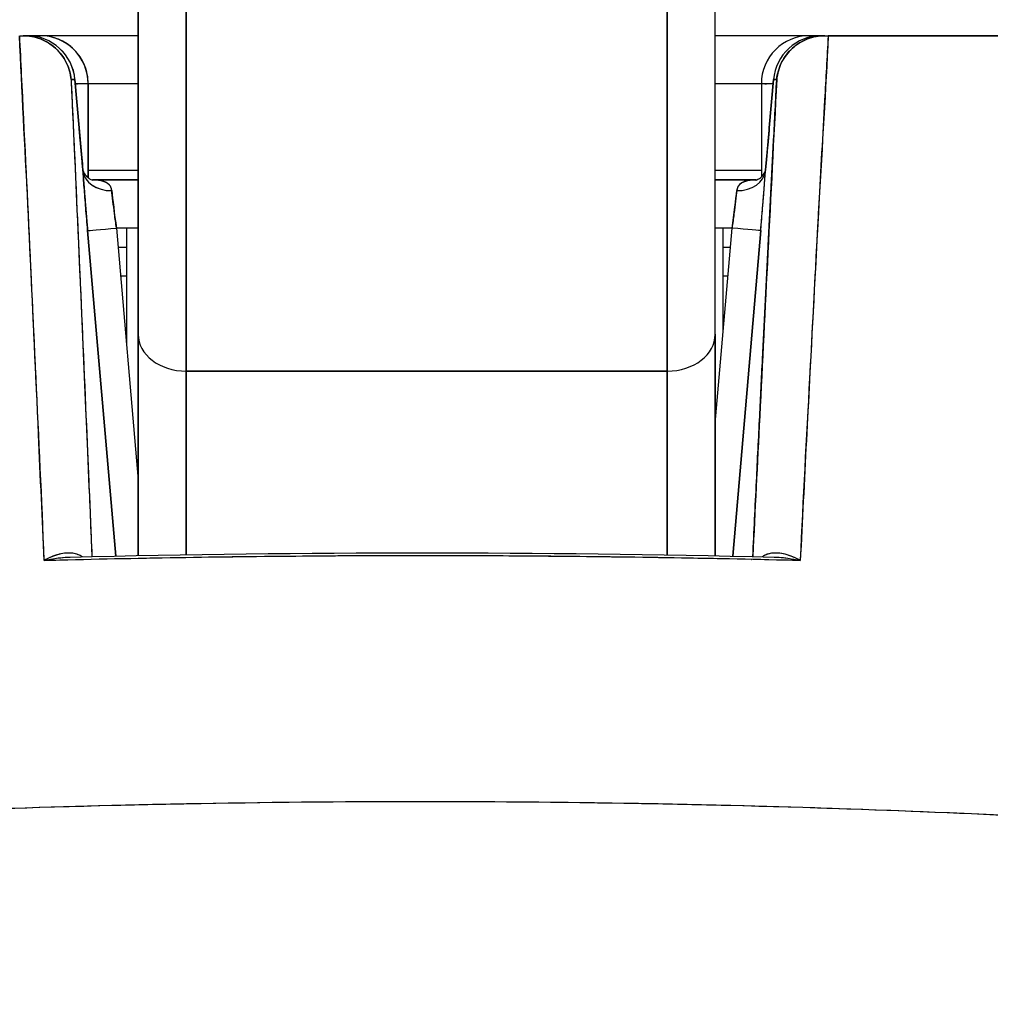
# Model space of a CAD drawing. Extents: x 784 to 1207, y 24 to 294.
# Tile 111 of 217: x 1026.867 to 1027.264, y 108.424 to 108.827. Entities that reach past the tile are written whole.
import ezdxf

# ---------------------------------------------------------------- set-up
doc = ezdxf.new("R2010")
doc.units = 0
doc.header["$LTSCALE"] = 4
doc.header["$MEASUREMENT"] = 0
doc.layers.get('0').update_dxf_attribs({"linetype": 'CONTINUOUS'})
doc.layers.get('DEFPOINTS').update_dxf_attribs({"linetype": 'CONTINUOUS'})
doc.styles.add('ROMANS', font='romans.shx')
doc.dimstyles.new('Default (ANSI)', dxfattribs={"dimscale": 20, "dimtxt": 0.07, "dimasz": 0.07, "dimexe": 0.125, "dimexo": 0.0625, "dimgap": 0.031496, "dimtad": 0, "dimtih": 1, "dimtoh": 1, "dimrnd": 1e-08, "dimzin": 0, "dimdsep": 46, "dimtxsty": 'ROMANS', "dimblk": 'Filled-1', "dimcen": 0.09, "dimdle": 0.393701, "dimclrd": 256, "dimclre": 256, "dimclrt": 256, "dimadec": 0, "dimazin": 0, "dimtfac": 0.928571, "dimtofl": 0, "dimtmove": 0, "dimatfit": 3, "dimfxl": 1, "dimtolj": 1, "dimtzin": 0, "dimlwd": -1, "dimlwe": -1, "dimarcsym": 0})

# ---------------------------------------------------------------- blocks, each defined once
blk = doc.blocks.new('Filled-1')
at = {"color": 0}
for p, q in [((0, 0), (-1, 0.17857)), ((-1, 0.17857), (-1, -0.17857)), ((-1, 0), (0, 0)), ((-1, -0.17857), (0, 0))]:
    blk.add_line(p, q, dxfattribs=at)
at = {"color": 0, "flags": 128}
blk.add_lwpolyline([(-1, -0.17857), (0, 0), (-1, 0.17857), (-1, -0.17857)], dxfattribs=at)
at = {"color": 0}
blk.add_solid([(-1, -0.17857), (0, 0), (-1, 0.17857), (-1, -0.17857)], dxfattribs=at)
blk = doc.blocks.new('*D20')
at = {"transparency": 16777216}
for p, q in [((1028.84995, 108.88735), (1028.84995, 115.33774)), ((1033.09995, 108.88735), (1033.09995, 115.33774)), ((1026.84995, 112.83774), (1024.84995, 112.83774)), ((1035.09995, 112.83774), (1037.09995, 112.83774))]:
    blk.add_line(p, q, dxfattribs=at)
at = {"layer": 'DEFPOINTS', "color": 0, "transparency": 16777216}
for p in [(1033.09995, 112.83774), (1028.84995, 107.63735), (1033.09995, 107.63735)]:
    blk.add_point(p, dxfattribs=at)
at = {"transparency": 16777216, "xscale": 2, "yscale": 2, "zscale": 2}
blk.add_blockref('Filled-1', (1028.84995, 112.83774), dxfattribs=at)
at = {"transparency": 16777216, "xscale": 2, "yscale": 2, "zscale": 2, "rotation": 180}
blk.add_blockref('Filled-1', (1033.09995, 112.83774), dxfattribs=at)
at = {"transparency": 16777216, "insert": (1021.17241, 112.83774), "char_height": 2, "attachment_point": 5, "style": 'ROMANS'}
blk.add_mtext('\\A1;4.25', dxfattribs=at)
blk = doc.blocks.new('*D22')
at = {"transparency": 16777216}
for p, q in [((996.78745, 108.8561), (996.78745, 123.13991)), ((1065.16245, 108.8561), (1065.16245, 123.13991)), ((998.18745, 120.63991), (1021.18133, 120.63991)), ((1063.76245, 120.63991), (1040.76857, 120.63991))]:
    blk.add_line(p, q, dxfattribs=at)
at = {"layer": 'DEFPOINTS', "color": 0, "transparency": 16777216}
for p in [(996.78745, 120.63991), (996.78745, 107.6061), (1065.16245, 107.6061)]:
    blk.add_point(p, dxfattribs=at)
at = {"transparency": 16777216, "xscale": 1.400000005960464, "yscale": 1.400000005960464, "zscale": 1.400000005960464, "rotation": 180}
blk.add_blockref('Filled-1', (996.78745, 120.63991), dxfattribs=at)
at = {"transparency": 16777216, "xscale": 1.400000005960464, "yscale": 1.400000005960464, "zscale": 1.400000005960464}
blk.add_blockref('Filled-1', (1065.16245, 120.63991), dxfattribs=at)
at = {"transparency": 16777216, "insert": (1030.97495, 120.63991), "char_height": 1.4, "attachment_point": 5, "style": 'ROMANS'}
blk.add_mtext('\\A1;\\fTahoma|b0|i0;\\H1.7500;(68.37)\\P\\fTahoma|b0|i0;\\H1.7500;OPENING WIDTH', dxfattribs=at)

msp = doc.modelspace()

# ---------------------------------------------------------------- linework, layer by layer
for p, q in [((1026.91534, 108.86811), (1026.91534, 108.69825)), ((1027.15156, 108.69825), (1027.15156, 108.86811)), ((1026.93503, 108.84842), (1026.93503, 108.68318)), ((1026.93503, 108.68318), (1026.93503, 108.84842)), ((1027.13188, 108.84842), (1027.13188, 108.68318)), ((1027.13188, 108.68318), (1027.13188, 108.84842)), ((1026.86685, 108.82044), (1026.86823, 108.82044)), ((1026.86987, 108.82044), (1026.86823, 108.82044)), ((1026.86847, 108.82044), (1026.86987, 108.82044)), ((1026.87517, 108.82044), (1026.86987, 108.82044)), ((1026.87517, 108.82044), (1026.87521, 108.82044)), ((1026.87521, 108.82044), (1026.87517, 108.82044)), ((1026.91534, 108.82044), (1026.87521, 108.82044)), ((1027.19013, 108.82044), (1027.15156, 108.82044)), ((1027.19502, 108.82044), (1027.19013, 108.82044)), ((1027.19502, 108.82044), (1027.19616, 108.82044)), ((1027.1964, 108.82044), (1027.19502, 108.82044)), ((1027.1964, 108.82044), (1027.19776, 108.82044)), ((1027.19779, 108.82044), (1027.86397, 108.82044)), ((1026.8879, 108.80245), (1026.88948, 108.80245)), ((1026.88948, 108.80245), (1026.8879, 108.80245)), ((1026.89117, 108.78276), (1026.88948, 108.80245)), ((1026.88948, 108.80245), (1026.89117, 108.78276)), ((1026.89118, 108.78276), (1026.88949, 108.80244)), ((1027.17371, 108.78276), (1027.1754, 108.80245)), ((1027.1754, 108.80245), (1027.17371, 108.78276)), ((1027.17371, 108.78276), (1027.1754, 108.80244)), ((1027.1754, 108.80245), (1027.17674, 108.80245)), ((1027.17674, 108.80245), (1027.17541, 108.80245)), ((1026.86782, 108.80076), (1026.86766, 108.80076)), ((1026.86782, 108.80076), (1026.86766, 108.80076)), ((1026.89485, 108.80076), (1026.88963, 108.80076)), ((1026.8949, 108.80076), (1026.89485, 108.80076)), ((1026.89485, 108.80076), (1026.8949, 108.80076)), ((1026.89485, 108.7623), (1026.89485, 108.80076)), ((1026.89485, 108.80076), (1026.89485, 108.7623)), ((1026.89489, 108.76227), (1026.89489, 108.80076)), ((1026.8949, 108.80076), (1026.8949, 108.76226)), ((1026.91534, 108.80076), (1026.8949, 108.80076)), ((1027.17044, 108.80076), (1027.15156, 108.80076)), ((1027.17526, 108.80076), (1027.17044, 108.80076)), ((1027.17044, 108.80076), (1027.17044, 108.76261)), ((1027.19682, 108.80076), (1027.19669, 108.80076)), ((1027.19682, 108.80076), (1027.19669, 108.80076)), ((1026.86879, 108.78107), (1026.86867, 108.78107)), ((1026.86867, 108.78107), (1026.86879, 108.78107)), ((1027.19571, 108.78107), (1027.1956, 108.78107)), ((1027.1956, 108.78107), (1027.19571, 108.78107)), ((1026.91534, 108.76533), (1026.8949, 108.76533)), ((1027.17044, 108.76533), (1027.15156, 108.76533)), ((1026.86972, 108.76139), (1026.86974, 108.76139)), ((1026.91534, 108.76139), (1026.89661, 108.76139)), ((1026.89661, 108.76139), (1026.91534, 108.76139)), ((1027.16832, 108.76139), (1027.15156, 108.76139)), ((1027.15156, 108.76139), (1027.16832, 108.76139)), ((1026.90492, 108.75351), (1026.90492, 108.75351)), ((1027.15998, 108.75351), (1027.15998, 108.75351)), ((1027.19409, 108.75351), (1027.19409, 108.75351)), ((1026.91534, 108.7417), (1026.90645, 108.7417)), ((1026.90645, 108.7417), (1026.91534, 108.63852)), ((1026.91058, 108.7417), (1026.91058, 108.69381)), ((1027.15845, 108.7417), (1027.15156, 108.7417)), ((1027.15156, 108.6618), (1027.15845, 108.7417)), ((1027.15483, 108.69976), (1027.15483, 108.7417)), ((1026.89467, 108.74069), (1026.90615, 108.6075)), ((1026.90615, 108.6075), (1026.89467, 108.74069)), ((1027.15872, 108.60746), (1027.1702, 108.74069)), ((1027.1702, 108.74069), (1027.15872, 108.60746)), ((1026.89526, 108.73383), (1026.89526, 108.73383)), ((1026.90713, 108.73383), (1026.91058, 108.73383)), ((1027.15483, 108.73383), (1027.15777, 108.73383)), ((1027.16961, 108.73383), (1027.16961, 108.73383)), ((1026.89628, 108.72202), (1026.89628, 108.72202)), ((1026.91058, 108.72202), (1026.90815, 108.72202)), ((1027.15675, 108.72202), (1027.15483, 108.72202)), ((1027.16859, 108.72202), (1027.16859, 108.72202)), ((1026.91534, 108.69825), (1026.91534, 108.60768)), ((1026.91534, 108.60768), (1026.91534, 108.69825)), ((1027.15156, 108.60761), (1027.15156, 108.69825)), ((1027.15156, 108.69825), (1027.15156, 108.60761)), ((1026.89967, 108.68265), (1026.89967, 108.68265)), ((1027.13188, 108.68318), (1026.93503, 108.68318)), ((1026.93503, 108.68318), (1027.13188, 108.68318)), ((1026.93503, 108.60803), (1026.93503, 108.68318)), ((1026.93503, 108.68318), (1026.93503, 108.60803)), ((1027.13188, 108.60797), (1027.13188, 108.68318)), ((1027.13188, 108.68318), (1027.13188, 108.60797)), ((1027.1652, 108.68265), (1027.1652, 108.68265)), ((1026.90137, 108.66296), (1026.90137, 108.66296)), ((1027.1635, 108.66296), (1027.1635, 108.66296))]:
    msp.add_line(p, q)
for centre, start, end in [((1026.86987, 108.80076), 4.9061, 90), ((1026.87517, 108.80076), 0, 90), ((1026.87517, 108.80076), 0, 90), ((1026.87521, 108.80076), 0, 90), ((1027.19013, 108.80076), 90, 180)]:
    msp.add_arc(centre, 0.01969, start, end)
for centre, major_axis, ratio, start_param, end_param in [((1026.86861, 108.82048), (0.00659, 0), 0.006026, 4.441068, 4.654433), ((1026.86987, 108.80076), (0, 0.01969), 0.202676, 6.269652, 6.283185), ((1026.86987, 108.80076), (-0.00169, 0.01961), 0.999866, 4.712389, 6.197248), ((1026.86987, 108.80076), (0, 0.01968), 0.999864, 4.798326, 6.283185), ((1026.87517, 108.80076), (0, 0.01969), 0.24366, 0, 0.217987), ((1027.19502, 108.80076), (0, 0.01969), 0.999903, 0, 1.484859), ((1027.19502, 108.80076), (0.00169, 0.01961), 0.999905, 0.085937, 1.570796), ((1027.19013, 108.80076), (0, 0.01969), 0.241189, 6.081845, 6.283185), ((1027.19013, 108.80076), (0, 0.01969), 0.241189, 6.081845, 6.283185), ((1027.19502, 108.80076), (0, 0.01969), 0.200181, 0, 0.013526), ((1027.19706, 108.82045), (0.00655, 0), 0.000551, 4.61158, 4.823128), ((1026.87156, 108.78107), (-0.01961, -0.00168), 0.017524, 2.643581, 2.643604), ((1026.87156, 108.78108), (0.01961, 0.00168), 0.017628, 5.785163, 5.785186), ((1026.87156, 108.78107), (0.01961, 0.00168), 0.017515, 0.000005, 0.016019), ((1026.87156, 108.78108), (0.01961, 0.00168), 0.017609, 6.283182, 6.299592), ((1027.19332, 108.78107), (-0.01961, 0.00169), 0.017298, 6.269296, 6.283182), ((1027.19332, 108.78108), (-0.01961, 0.00169), 0.017392, 6.269317, 6.283203), ((1026.90452, 108.76623), (-0.01179, -0.00077), 0.778131, 0.026257, 1.520475), ((1026.90452, 108.76623), (-0.01179, -0.00077), 0.778116, 0.028297, 1.520566), ((1027.16038, 108.76623), (0.01178, -0.00081), 0.777989, 4.766775, 6.260859), ((1027.16038, 108.76623), (0.01178, -0.00081), 0.778035, 4.766804, 6.258505), ((1026.90696, 108.74168), (0.00272, -0.01971), 0.025108, 3.816088, 4.707812), ((1027.15799, 108.74168), (0.00272, 0.01971), 0.022607, 4.716661, 5.608353), ((1026.90644, 108.7417), (-0.01177, -0.00101), 0.000109, 0.016404, 1.572065), ((1026.90644, 108.7417), (-0.01177, -0.00101), 0.000109, 0.016402, 1.572065), ((1027.15843, 108.7417), (0.01177, -0.00101), 0.000109, 0.013863, 1.569527), ((1027.15843, 108.7417), (0.01177, -0.00101), 0.000109, 0.013866, 1.569528), ((1026.93503, 108.69825), (-0.01969, 0), 0.765674, 0, 1.570796), ((1026.93503, 108.69825), (-0.01969, 0), 0.765674, 0, 1.570796), ((1027.13188, 108.69825), (0.01969, 0), 0.765674, 4.712389, 6.283185), ((1027.13188, 108.69825), (0.01969, 0), 0.765674, 4.712389, 6.283185), ((1027.24823, 108.50237), (-0.01968, 0.00007), 0.939169, 6.239629, 6.239828), ((1027.24823, 108.50237), (-0.01968, 0.00007), 0.939169, 6.239613, 6.239813)]:
    msp.add_ellipse(centre, major_axis=major_axis, ratio=ratio, start_param=start_param, end_param=end_param)
for points, knots in [([(1026.91534, 108.69825), (1026.91534, 108.70803), (1026.91534, 108.71857), (1026.91534, 108.72997), (1026.91534, 108.74136), (1026.91534, 108.7536), (1026.91534, 108.76644), (1026.91534, 108.77928), (1026.91534, 108.79273), (1026.91534, 108.80668), (1026.91534, 108.82063), (1026.91534, 108.83509), (1026.91534, 108.84972), (1026.91534, 108.85581), (1026.91534, 108.86194), (1026.91534, 108.86811)], [0, 0, 0, 0, 0.2, 0.2, 0.2, 0.4, 0.4, 0.4, 0.6, 0.6, 0.6, 0.8, 0.8, 0.8, 0.8833843, 0.8833843, 0.8833843, 0.8833843]), ([(1027.15156, 108.69825), (1027.15156, 108.70803), (1027.15156, 108.71858), (1027.15156, 108.72998), (1027.15156, 108.74137), (1027.15156, 108.75362), (1027.15156, 108.76646), (1027.15156, 108.77931), (1027.15156, 108.79275), (1027.15156, 108.8067), (1027.15156, 108.82066), (1027.15156, 108.83511), (1027.15156, 108.84973), (1027.15156, 108.85583), (1027.15156, 108.86195), (1027.15156, 108.86811)], [0, 0, 0, 0, 0.2, 0.2, 0.2, 0.4, 0.4, 0.4, 0.6, 0.6, 0.6, 0.8, 0.8, 0.8, 0.8833333, 0.8833333, 0.8833333, 0.8833333]), ([(1026.87683, 108.60561), (1026.87598, 108.63092), (1026.87468, 108.65584), (1026.87353, 108.68027), (1026.87238, 108.7047), (1026.87138, 108.72864), (1026.8702, 108.75202), (1026.86902, 108.77541), (1026.86765, 108.79825), (1026.8668, 108.82044)], [0, 0, 0, 0, 0.333333, 0.333333, 0.333333, 0.666667, 0.666667, 0.666667, 1, 1, 1, 1]), ([(1026.87683, 108.60561), (1026.8761, 108.62262), (1026.87534, 108.63982), (1026.87457, 108.65723), (1026.87345, 108.68226), (1026.87228, 108.7077), (1026.87106, 108.73352), (1026.86997, 108.75684), (1026.86883, 108.78048), (1026.86765, 108.80439), (1026.86738, 108.80973), (1026.86712, 108.81508), (1026.86685, 108.82044)], [0, 0, 0, 0, 0.248384, 0.248384, 0.248384, 0.605524, 0.605524, 0.605524, 0.928029, 0.928029, 0.928029, 1, 1, 1, 1]), ([(1026.8879, 108.80245), (1026.88768, 108.80491), (1026.88699, 108.80732), (1026.88589, 108.80952), (1026.88479, 108.81172), (1026.88328, 108.8137), (1026.88147, 108.81534), (1026.87967, 108.81697), (1026.87756, 108.81826), (1026.8753, 108.81913), (1026.87304, 108.82), (1026.87063, 108.82044), (1026.86823, 108.82044)], [0, 0, 0, 0, 0.25, 0.25, 0.25, 0.5, 0.5, 0.5, 0.75, 0.75, 0.75, 1, 1, 1, 1]), ([(1026.86823, 108.82044), (1026.87058, 108.82044), (1026.87304, 108.82), (1026.87531, 108.81913), (1026.87759, 108.81825), (1026.87969, 108.81696), (1026.88149, 108.81532), (1026.88329, 108.81369), (1026.8848, 108.81172), (1026.8859, 108.80951), (1026.887, 108.8073), (1026.88769, 108.80485), (1026.8879, 108.80245)], [0, 0, 0, 0, 0.25, 0.25, 0.25, 0.5, 0.5, 0.5, 0.75, 0.75, 0.75, 1, 1, 1, 1]), ([(1026.8949, 108.80076), (1026.89489, 108.80331), (1026.89438, 108.80592), (1026.89339, 108.80831), (1026.8924, 108.8107), (1026.89094, 108.81287), (1026.88911, 108.8147), (1026.88728, 108.81652), (1026.88507, 108.81799), (1026.8827, 108.81896), (1026.88032, 108.81994), (1026.87778, 108.82044), (1026.87521, 108.82044)], [0, 0, 0, 0, 0.25, 0.25, 0.25, 0.5, 0.5, 0.5, 0.75, 0.75, 0.75, 1, 1, 1, 1]), ([(1027.17674, 108.80245), (1027.17695, 108.80486), (1027.17764, 108.80731), (1027.17874, 108.80952), (1027.17985, 108.81173), (1027.18136, 108.8137), (1027.18316, 108.81534), (1027.18497, 108.81697), (1027.18706, 108.81826), (1027.18934, 108.81913), (1027.19161, 108.82), (1027.19406, 108.82044), (1027.1964, 108.82044)], [0, 0, 0, 0, 0.25, 0.25, 0.25, 0.5, 0.5, 0.5, 0.75, 0.75, 0.75, 1, 1, 1, 1]), ([(1027.1964, 108.82044), (1027.194, 108.82044), (1027.19158, 108.82), (1027.18932, 108.81912), (1027.18706, 108.81825), (1027.18495, 108.81696), (1027.18314, 108.81532), (1027.18134, 108.81368), (1027.17983, 108.8117), (1027.17874, 108.80951), (1027.17765, 108.80731), (1027.17696, 108.8049), (1027.17674, 108.80245)], [0, 0, 0, 0, 0.25, 0.25, 0.25, 0.5, 0.5, 0.5, 0.75, 0.75, 0.75, 1, 1, 1, 1]), ([(1027.19779, 108.82044), (1027.19729, 108.81167), (1027.19681, 108.80292), (1027.19632, 108.79422), (1027.19552, 108.77978), (1027.19474, 108.76545), (1027.19397, 108.75123), (1027.19312, 108.73561), (1027.19229, 108.72012), (1027.19148, 108.70477), (1027.19059, 108.68794), (1027.18973, 108.67128), (1027.18888, 108.6548), (1027.18803, 108.63822), (1027.18719, 108.62183), (1027.18638, 108.60561)], [0, 0, 0, 0, 0.117776, 0.117776, 0.117776, 0.3131, 0.3131, 0.3131, 0.52777, 0.52777, 0.52777, 0.763163, 0.763163, 0.763163, 1, 1, 1, 1]), ([(1027.19779, 108.82044), (1027.19682, 108.79827), (1027.19534, 108.77545), (1027.19401, 108.75207), (1027.19268, 108.72869), (1027.19151, 108.70476), (1027.1902, 108.68032), (1027.18888, 108.65589), (1027.18741, 108.63095), (1027.18638, 108.60562)], [0, 0, 0, 0, 0.333333, 0.333333, 0.333333, 0.666667, 0.666667, 0.666667, 1, 1, 1, 1]), ([(1027.86397, 108.82044), (1027.84416, 108.82044), (1027.82104, 108.82044), (1027.79442, 108.82044), (1027.7678, 108.82044), (1027.73768, 108.82044), (1027.7046, 108.82044), (1027.67153, 108.82044), (1027.63549, 108.82044), (1027.59696, 108.82044), (1027.55843, 108.82044), (1027.51741, 108.82044), (1027.47436, 108.82044), (1027.43131, 108.82044), (1027.38625, 108.82044), (1027.34005, 108.82044), (1027.29386, 108.82044), (1027.24654, 108.82044), (1027.19779, 108.82044)], [0, 0, 0, 0, 0.1666667, 0.1666667, 0.1666667, 0.3333333, 0.3333333, 0.3333333, 0.5, 0.5, 0.5, 0.6666667, 0.6666667, 0.6666667, 0.8333333, 0.8333333, 0.8333333, 0.9999707, 0.9999707, 0.9999707, 0.9999707]), ([(1026.8879, 108.80245), (1026.889, 108.77821), (1026.89006, 108.7546), (1026.89107, 108.73167), (1026.89208, 108.70874), (1026.89305, 108.68649), (1026.89398, 108.66477), (1026.89482, 108.64517), (1026.89563, 108.62599), (1026.89641, 108.60729)], [0, 0, 0, 0, 0.3333333, 0.3333333, 0.3333333, 0.6666667, 0.6666667, 0.6666667, 0.9675064, 0.9675064, 0.9675064, 0.9675064]), ([(1026.8879, 108.80245), (1026.88812, 108.79756), (1026.88834, 108.7927), (1026.88856, 108.78786), (1026.88943, 108.7687), (1026.89026, 108.74996), (1026.89107, 108.73165), (1026.89129, 108.7267), (1026.89151, 108.72179), (1026.89172, 108.7169), (1026.8925, 108.69914), (1026.89325, 108.68178), (1026.89398, 108.66475), (1026.89433, 108.6566), (1026.89468, 108.64852), (1026.89502, 108.64051), (1026.89549, 108.62929), (1026.89596, 108.61821), (1026.89641, 108.60729)], [0, 0, 0, 0, 0.0671961, 0.0671961, 0.0671961, 0.3333333, 0.3333333, 0.3333333, 0.4052229, 0.4052229, 0.4052229, 0.6666667, 0.6666667, 0.6666667, 0.7918395, 0.7918395, 0.7918395, 0.967502, 0.967502, 0.967502, 0.967502]), ([(1027.17674, 108.80245), (1027.17549, 108.7782), (1027.17428, 108.75459), (1027.17312, 108.73165), (1027.17196, 108.70872), (1027.17084, 108.68646), (1027.16976, 108.66474), (1027.16879, 108.64514), (1027.16785, 108.62598), (1027.16695, 108.60729)], [0, 0, 0, 0, 0.3333333, 0.3333333, 0.3333333, 0.6666667, 0.6666667, 0.6666667, 0.9674979, 0.9674979, 0.9674979, 0.9674979]), ([(1027.16695, 108.60729), (1027.16744, 108.61742), (1027.16794, 108.62769), (1027.16845, 108.63809), (1027.16888, 108.64689), (1027.16932, 108.65578), (1027.16977, 108.66477), (1027.17015, 108.67248), (1027.17054, 108.68026), (1027.17093, 108.68811), (1027.17164, 108.70237), (1027.17237, 108.71688), (1027.17312, 108.73166), (1027.17317, 108.73265), (1027.17322, 108.73364), (1027.17327, 108.73464), (1027.17398, 108.74873), (1027.17472, 108.76308), (1027.17547, 108.77767), (1027.17589, 108.78586), (1027.17631, 108.79411), (1027.17674, 108.80245)], [0.0324655, 0.0324655, 0.0324655, 0.0324655, 0.1953961, 0.1953961, 0.1953961, 0.3333333, 0.3333333, 0.3333333, 0.4516864, 0.4516864, 0.4516864, 0.6666667, 0.6666667, 0.6666667, 0.6810487, 0.6810487, 0.6810487, 0.8854158, 0.8854158, 0.8854158, 1, 1, 1, 1]), ([(1026.89485, 108.80076), (1026.89485, 108.80082), (1026.89442, 108.80076), (1026.89358, 108.80075), (1026.89274, 108.80074), (1026.89146, 108.80077), (1026.88986, 108.80077), (1026.88979, 108.80077), (1026.88971, 108.80077), (1026.88963, 108.80077)], [0, 0, 0, 0, 0.2, 0.2, 0.2, 0.4, 0.4, 0.4, 0.4096499, 0.4096499, 0.4096499, 0.4096499]), ([(1027.17526, 108.80075), (1027.17375, 108.80075), (1027.17254, 108.80078), (1027.17172, 108.80077), (1027.17087, 108.80075), (1027.17044, 108.80069), (1027.17044, 108.80076)], [0.6061042, 0.6061042, 0.6061042, 0.6061042, 0.8, 0.8, 0.8, 0.9992892, 0.9992892, 0.9992892, 0.9992892]), ([(1026.89275, 108.76522), (1026.89262, 108.76655), (1026.8925, 108.76792), (1026.89237, 108.76932), (1026.89232, 108.76981), (1026.89228, 108.77031), (1026.89223, 108.7708), (1026.89206, 108.77272), (1026.89188, 108.77469), (1026.8917, 108.77669), (1026.89158, 108.77806), (1026.89146, 108.77944), (1026.89134, 108.78084), (1026.89128, 108.78148), (1026.89123, 108.78212), (1026.89117, 108.78276)], [0, 0, 0, 0, 0.246649, 0.246649, 0.246649, 0.333333, 0.333333, 0.333333, 0.666667, 0.666667, 0.666667, 0.894856, 0.894856, 0.894856, 1, 1, 1, 1]), ([(1026.89275, 108.76522), (1026.89258, 108.76706), (1026.8924, 108.76893), (1026.89223, 108.77084), (1026.89206, 108.77275), (1026.89188, 108.77469), (1026.8917, 108.77668), (1026.89153, 108.77866), (1026.89135, 108.78069), (1026.89117, 108.78276)], [0, 0, 0, 0, 0.333333, 0.333333, 0.333333, 0.666667, 0.666667, 0.666667, 1, 1, 1, 1]), ([(1026.89118, 108.78276), (1026.89153, 108.77861), (1026.89191, 108.77439), (1026.89242, 108.76876), (1026.89258, 108.7671), (1026.89273, 108.7655)], [0, 0, 0, 0, 0.03173412, 0.03173412, 0.04532654, 0.04532654, 0.04532654, 0.04532654]), ([(1027.17371, 108.78276), (1027.17354, 108.78074), (1027.17336, 108.77871), (1027.17319, 108.77671), (1027.17311, 108.77589), (1027.17304, 108.77507), (1027.17297, 108.77426), (1027.17287, 108.7731), (1027.17276, 108.77194), (1027.17266, 108.77081), (1027.17249, 108.76888), (1027.17231, 108.76701), (1027.17215, 108.76522)], [0, 0, 0, 0, 0.3333333, 0.3333333, 0.3333333, 0.4699459, 0.4699459, 0.4699459, 0.6666667, 0.6666667, 0.6666667, 0.9999211, 0.9999211, 0.9999211, 0.9999211]), ([(1027.17215, 108.76522), (1027.17232, 108.76708), (1027.17249, 108.76897), (1027.17267, 108.77089), (1027.17284, 108.7728), (1027.17301, 108.77474), (1027.17319, 108.77672), (1027.17336, 108.7787), (1027.17354, 108.78072), (1027.17371, 108.78276)], [0, 0, 0, 0, 0.333333, 0.333333, 0.333333, 0.666667, 0.666667, 0.666667, 1, 1, 1, 1]), ([(1027.17217, 108.76546), (1027.17251, 108.76911), (1027.17287, 108.77311), (1027.17339, 108.779), (1027.17355, 108.78088), (1027.17371, 108.78276)], [0, 0, 0, 0, 0.03110654, 0.03110654, 0.04546175, 0.04546175, 0.04546175, 0.04546175]), ([(1026.89273, 108.76549), (1026.89273, 108.76543), (1026.89274, 108.76537), (1026.89274, 108.76531), (1026.89274, 108.76529), (1026.89275, 108.76527), (1026.89275, 108.76525)], [0.97549925, 0.97549925, 0.97549925, 0.97549925, 0.99205726, 0.99205726, 0.99205726, 0.99753086, 0.99753086, 0.99753086, 0.99753086]), ([(1026.89273, 108.76548), (1026.89273, 108.76544), (1026.89275, 108.76534), (1026.89286, 108.76495), (1026.89299, 108.76461), (1026.89346, 108.76375), (1026.89387, 108.76319), (1026.89469, 108.7624), (1026.89508, 108.76211), (1026.89581, 108.76168), (1026.89615, 108.76153), (1026.8966, 108.76138), (1026.89672, 108.76137), (1026.89672, 108.76137)], [0.00214822, 0.00214822, 0.00214822, 0.00214822, 0.00675894, 0.00675894, 0.01366908, 0.01366908, 0.02324025, 0.02324025, 0.03032399, 0.03032399, 0.03761099, 0.03761099, 0.04425918, 0.04425918, 0.04425918, 0.04425918]), ([(1026.89467, 108.74069), (1026.8944, 108.74388), (1026.89414, 108.74693), (1026.8939, 108.7499), (1026.89366, 108.75287), (1026.89343, 108.75577), (1026.89324, 108.75835), (1026.89304, 108.76093), (1026.89288, 108.76319), (1026.89275, 108.76522)], [0, 0, 0, 0, 0.333333, 0.333333, 0.333333, 0.666667, 0.666667, 0.666667, 1, 1, 1, 1]), ([(1026.89275, 108.76522), (1026.89278, 108.76478), (1026.89281, 108.76432), (1026.89284, 108.76385), (1026.89292, 108.76274), (1026.893, 108.76153), (1026.8931, 108.76025), (1026.89314, 108.75963), (1026.89319, 108.759), (1026.89324, 108.75836), (1026.8933, 108.75748), (1026.89337, 108.75658), (1026.89344, 108.75565), (1026.89358, 108.75384), (1026.89373, 108.75194), (1026.89389, 108.74997), (1026.89407, 108.74778), (1026.89426, 108.74552), (1026.89445, 108.74323), (1026.89452, 108.74238), (1026.8946, 108.74154), (1026.89467, 108.74069)], [0.0000951, 0.0000951, 0.0000951, 0.0000951, 0.0748172, 0.0748172, 0.0748172, 0.2498586, 0.2498586, 0.2498586, 0.3333333, 0.3333333, 0.3333333, 0.446037, 0.446037, 0.446037, 0.6655921, 0.6655921, 0.6655921, 0.9099218, 0.9099218, 0.9099218, 1, 1, 1, 1]), ([(1027.16822, 108.76137), (1027.16822, 108.76137), (1027.16823, 108.76137), (1027.16838, 108.7614), (1027.16867, 108.76148), (1027.16945, 108.76185), (1027.16993, 108.76216), (1027.17102, 108.76312), (1027.17157, 108.76389), (1027.17199, 108.7648), (1027.17207, 108.76505), (1027.17215, 108.76533), (1027.17216, 108.7654), (1027.17217, 108.76544)], [0.008331, 0.008331, 0.008331, 0.008331, 0.01094405, 0.01094405, 0.01931318, 0.01931318, 0.02798072, 0.02798072, 0.04073156, 0.04073156, 0.04648485, 0.04648485, 0.05017927, 0.05017927, 0.05017927, 0.05017927]), ([(1027.1702, 108.74069), (1027.17027, 108.74158), (1027.17035, 108.74246), (1027.17042, 108.74334), (1027.17061, 108.74558), (1027.1708, 108.7478), (1027.17098, 108.74994), (1027.17114, 108.75197), (1027.1713, 108.75393), (1027.17145, 108.75579), (1027.17151, 108.75668), (1027.17158, 108.75753), (1027.17164, 108.75836), (1027.1717, 108.75905), (1027.17175, 108.75971), (1027.1718, 108.76035), (1027.17189, 108.76162), (1027.17198, 108.76281), (1027.17206, 108.76391), (1027.17209, 108.76436), (1027.17212, 108.7648), (1027.17215, 108.76522)], [0, 0, 0, 0, 0.094135, 0.094135, 0.094135, 0.333333, 0.333333, 0.333333, 0.559454, 0.559454, 0.559454, 0.666667, 0.666667, 0.666667, 0.754599, 0.754599, 0.754599, 0.928219, 0.928219, 0.928219, 1, 1, 1, 1]), ([(1027.1702, 108.74069), (1027.17047, 108.74389), (1027.17073, 108.74694), (1027.17097, 108.74991), (1027.17122, 108.75288), (1027.17145, 108.75579), (1027.17165, 108.75837), (1027.17184, 108.76095), (1027.17201, 108.7632), (1027.17215, 108.76522)], [0, 0, 0, 0, 0.333333, 0.333333, 0.333333, 0.666667, 0.666667, 0.666667, 1, 1, 1, 1]), ([(1026.90452, 108.75703), (1026.90447, 108.75757), (1026.90434, 108.75805), (1026.90412, 108.75849), (1026.90392, 108.75891), (1026.90364, 108.75928), (1026.9033, 108.7596), (1026.90295, 108.75992), (1026.90254, 108.7602), (1026.90206, 108.76042), (1026.90158, 108.76065), (1026.90104, 108.76084), (1026.90045, 108.76098), (1026.89986, 108.76112), (1026.89923, 108.76122), (1026.89856, 108.76128), (1026.89794, 108.76135), (1026.89729, 108.76138), (1026.89662, 108.76139)], [0, 0, 0, 0, 0.1694451, 0.1694451, 0.1694451, 0.3306164, 0.3306164, 0.3306164, 0.4926897, 0.4926897, 0.4926897, 0.656163, 0.656163, 0.656163, 0.8193012, 0.8193012, 0.8193012, 0.9719516, 0.9719516, 0.9719516, 0.9719516]), ([(1026.90452, 108.75703), (1026.90444, 108.75802), (1026.90407, 108.75884), (1026.9034, 108.7595), (1026.90273, 108.76016), (1026.90176, 108.76065), (1026.90056, 108.76095), (1026.89945, 108.76123), (1026.89814, 108.76137), (1026.89663, 108.76139)], [0, 0, 0, 0, 0.3333333, 0.3333333, 0.3333333, 0.6666667, 0.6666667, 0.6666667, 0.9751316, 0.9751316, 0.9751316, 0.9751316]), ([(1027.16831, 108.76139), (1027.16679, 108.76137), (1027.16549, 108.76123), (1027.16438, 108.76095), (1027.16317, 108.76065), (1027.1622, 108.76016), (1027.16152, 108.7595), (1027.16085, 108.75884), (1027.16048, 108.75802), (1027.16039, 108.75703)], [0.0256948, 0.0256948, 0.0256948, 0.0256948, 0.3333333, 0.3333333, 0.3333333, 0.6666667, 0.6666667, 0.6666667, 1, 1, 1, 1]), ([(1027.16831, 108.76139), (1027.16776, 108.76138), (1027.16722, 108.76136), (1027.1667, 108.76131), (1027.16604, 108.76126), (1027.1654, 108.76117), (1027.16481, 108.76105), (1027.16421, 108.76093), (1027.16366, 108.76076), (1027.16317, 108.76056), (1027.16267, 108.76035), (1027.16224, 108.7601), (1027.16187, 108.7598), (1027.1615, 108.75951), (1027.16119, 108.75917), (1027.16096, 108.75878), (1027.16072, 108.75839), (1027.16056, 108.75796), (1027.16046, 108.75748), (1027.16043, 108.75734), (1027.16041, 108.75719), (1027.16039, 108.75703)], [0.028988, 0.028988, 0.028988, 0.028988, 0.1552338, 0.1552338, 0.1552338, 0.3146654, 0.3146654, 0.3146654, 0.4746099, 0.4746099, 0.4746099, 0.6335713, 0.6335713, 0.6335713, 0.7920602, 0.7920602, 0.7920602, 0.9509153, 0.9509153, 0.9509153, 1, 1, 1, 1]), ([(1026.90645, 108.7417), (1026.90617, 108.74367), (1026.90592, 108.74563), (1026.90567, 108.7475), (1026.90543, 108.74936), (1026.90521, 108.75114), (1026.90501, 108.75275), (1026.90482, 108.75437), (1026.90466, 108.75581), (1026.90452, 108.75703)], [0, 0, 0, 0, 0.333333, 0.333333, 0.333333, 0.666667, 0.666667, 0.666667, 1, 1, 1, 1]), ([(1027.16039, 108.75703), (1027.16025, 108.75581), (1027.16009, 108.75436), (1027.15989, 108.75275), (1027.15969, 108.75114), (1027.15947, 108.74936), (1027.15922, 108.74749), (1027.15898, 108.74562), (1027.15872, 108.74367), (1027.15845, 108.7417)], [0, 0, 0, 0, 0.333333, 0.333333, 0.333333, 0.666667, 0.666667, 0.666667, 1, 1, 1, 1]), ([(1026.89246, 108.6072), (1026.89131, 108.60792), (1026.88994, 108.60843), (1026.88848, 108.60863), (1026.88679, 108.60886), (1026.88499, 108.6087), (1026.88303, 108.60821), (1026.88106, 108.60772), (1026.87891, 108.60687), (1026.87683, 108.60561)], [0.0445962, 0.0445962, 0.0445962, 0.0445962, 0.3333333, 0.3333333, 0.3333333, 0.6666667, 0.6666667, 0.6666667, 1, 1, 1, 1]), ([(1026.89248, 108.6072), (1026.89213, 108.60743), (1026.89176, 108.60763), (1026.89139, 108.6078), (1026.89068, 108.60813), (1026.88994, 108.60836), (1026.88919, 108.60851), (1026.88836, 108.60867), (1026.88751, 108.60874), (1026.88664, 108.60872), (1026.88569, 108.6087), (1026.88472, 108.60858), (1026.88374, 108.60838), (1026.88266, 108.60815), (1026.88157, 108.60781), (1026.88047, 108.60738), (1026.87927, 108.60691), (1026.87805, 108.60631), (1026.87683, 108.60561)], [0.0366826, 0.0366826, 0.0366826, 0.0366826, 0.1140411, 0.1140411, 0.1140411, 0.2600291, 0.2600291, 0.2600291, 0.4189958, 0.4189958, 0.4189958, 0.5939821, 0.5939821, 0.5939821, 0.7868988, 0.7868988, 0.7868988, 1, 1, 1, 1]), ([(1027.18638, 108.60561), (1027.18515, 108.60633), (1027.18392, 108.60693), (1027.18269, 108.60741), (1027.18159, 108.60784), (1027.18049, 108.60817), (1027.17941, 108.6084), (1027.17843, 108.6086), (1027.17746, 108.60871), (1027.17652, 108.60872), (1027.17566, 108.60874), (1027.17482, 108.60866), (1027.174, 108.6085), (1027.17325, 108.60834), (1027.17252, 108.60811), (1027.17183, 108.60778), (1027.17147, 108.60761), (1027.17113, 108.60742), (1027.17079, 108.6072)], [0, 0, 0, 0, 0.2167999, 0.2167999, 0.2167999, 0.411608, 0.411608, 0.411608, 0.5867863, 0.5867863, 0.5867863, 0.7449517, 0.7449517, 0.7449517, 0.8898509, 0.8898509, 0.8898509, 0.96343, 0.96343, 0.96343, 0.96343]), ([(1027.18638, 108.60561), (1027.18432, 108.60687), (1027.18217, 108.60772), (1027.18021, 108.60821), (1027.17825, 108.6087), (1027.17647, 108.60886), (1027.17478, 108.60863), (1027.17333, 108.60843), (1027.17196, 108.60792), (1027.17082, 108.6072)], [0, 0, 0, 0, 0.3333333, 0.3333333, 0.3333333, 0.6666667, 0.6666667, 0.6666667, 0.9555374, 0.9555374, 0.9555374, 0.9555374]), ([(1027.18638, 108.60562), (1027.15198, 108.60649), (1027.11766, 108.60708), (1027.08325, 108.60737), (1027.04884, 108.60767), (1027.01435, 108.60767), (1026.97994, 108.60737), (1026.94554, 108.60708), (1026.91122, 108.60649), (1026.87683, 108.60561)], [0, 0, 0, 0, 0.333333, 0.333333, 0.333333, 0.666667, 0.666667, 0.666667, 1, 1, 1, 1]), ([(1027.18638, 108.60561), (1027.13454, 108.60695), (1027.08265, 108.60761), (1027.03076, 108.60761), (1026.97943, 108.6076), (1026.92811, 108.60693), (1026.87683, 108.60561)], [0, 0, 0, 0, 0.502733, 0.502733, 0.502733, 1, 1, 1, 1]), ([(1026.87683, 108.60561), (1026.87879, 108.60611), (1026.88073, 108.60646), (1026.88261, 108.6067), (1026.884, 108.60688), (1026.88537, 108.607), (1026.8867, 108.60705), (1026.88696, 108.60707), (1026.88722, 108.60707), (1026.88748, 108.60708)], [0, 0, 0, 0, 0.1913802, 0.1913802, 0.1913802, 0.3333333, 0.3333333, 0.3333333, 0.3614669, 0.3614669, 0.3614669, 0.3614669]), ([(1026.87684, 108.60561), (1026.88032, 108.60643), (1026.8836, 108.60692), (1026.88669, 108.60705), (1026.88696, 108.60707), (1026.88722, 108.60707), (1026.88748, 108.60708)], [0.0001972, 0.0001972, 0.0001972, 0.0001972, 0.3333333, 0.3333333, 0.3333333, 0.3616045, 0.3616045, 0.3616045, 0.3616045]), ([(1027.17575, 108.60708), (1027.17601, 108.60707), (1027.17627, 108.60707), (1027.17654, 108.60705), (1027.17963, 108.60692), (1027.1829, 108.60643), (1027.18637, 108.60562)], [0.6383778, 0.6383778, 0.6383778, 0.6383778, 0.6666667, 0.6666667, 0.6666667, 0.9998068, 0.9998068, 0.9998068, 0.9998068]), ([(1027.17575, 108.60708), (1027.17601, 108.60707), (1027.17627, 108.60707), (1027.17653, 108.60705), (1027.17782, 108.607), (1027.17916, 108.60689), (1027.18051, 108.60672), (1027.18242, 108.60648), (1027.18439, 108.60612), (1027.18638, 108.60561)], [0.6384905, 0.6384905, 0.6384905, 0.6384905, 0.6666667, 0.6666667, 0.6666667, 0.8052088, 0.8052088, 0.8052088, 1, 1, 1, 1]), ([(1026.64625, 108.49267), (1026.67913, 108.49509), (1026.71197, 108.49722), (1026.74471, 108.49904), (1026.79838, 108.50202), (1026.85177, 108.50417), (1026.90455, 108.50549), (1026.91441, 108.50574), (1026.92425, 108.50596), (1026.93406, 108.50614), (1026.99834, 108.50738), (1027.06192, 108.50739), (1027.12619, 108.50619), (1027.13675, 108.50599), (1027.14733, 108.50576), (1027.15793, 108.50549), (1027.21015, 108.50419), (1027.26296, 108.50207), (1027.31605, 108.49913), (1027.34936, 108.49729), (1027.38279, 108.49513), (1027.41624, 108.49267)], [0, 0, 0, 0, 0.126313, 0.126313, 0.126313, 0.333333, 0.333333, 0.333333, 0.371996, 0.371996, 0.371996, 0.62508, 0.62508, 0.62508, 0.666667, 0.666667, 0.666667, 0.871465, 0.871465, 0.871465, 1, 1, 1, 1]), ([(1026.64625, 108.49267), (1026.71109, 108.49744), (1026.77501, 108.50103), (1026.83903, 108.50344), (1026.90304, 108.50585), (1026.96715, 108.50707), (1027.03125, 108.50707), (1027.09535, 108.50707), (1027.15946, 108.50585), (1027.22348, 108.50344), (1027.28749, 108.50103), (1027.35142, 108.49744), (1027.41624, 108.49267)], [0, 0, 0, 0, 0.25, 0.25, 0.25, 0.5, 0.5, 0.5, 0.75, 0.75, 0.75, 1, 1, 1, 1])]:
    msp.add_open_spline(points, degree=3, knots=knots)
for points in [[(1026.87517, 108.82044), (1026.8734, 108.82044), (1026.87164, 108.82044), (1026.86987, 108.82044)], [(1026.86987, 108.82044), (1026.8699, 108.82044), (1026.86992, 108.82044), (1026.86994, 108.82044)], [(1026.87413, 108.81999), (1026.87446, 108.8203), (1026.87479, 108.82044), (1026.87517, 108.82044)], [(1027.19502, 108.82044), (1027.19339, 108.82044), (1027.19176, 108.82044), (1027.19013, 108.82044)], [(1027.19495, 108.82044), (1027.19497, 108.82044), (1027.19499, 108.82044), (1027.19502, 108.82044)], [(1026.88791, 108.80216), (1026.88791, 108.80216), (1026.88791, 108.80216), (1026.88791, 108.80216)], [(1026.88792, 108.80217), (1026.88792, 108.80217), (1026.88792, 108.80217), (1026.88792, 108.80217)], [(1026.88948, 108.80245), (1026.88949, 108.80245), (1026.88949, 108.80244), (1026.88949, 108.80244)], [(1026.88949, 108.80244), (1026.88949, 108.80245), (1026.88949, 108.80245), (1026.88948, 108.80245)], [(1027.1754, 108.80244), (1027.1754, 108.80245), (1027.1754, 108.80245), (1027.1754, 108.80245)], [(1027.1754, 108.80245), (1027.1754, 108.80245), (1027.1754, 108.80245), (1027.1754, 108.80245)], [(1026.88963, 108.80076), (1026.88996, 108.80076), (1026.89028, 108.80077), (1026.89058, 108.80077)], [(1027.1719, 108.80076), (1027.1721, 108.80076), (1027.17233, 108.80077), (1027.17258, 108.80077)], [(1027.17219, 108.76569), (1027.17219, 108.76569), (1027.17219, 108.76569), (1027.17219, 108.76569)], [(1026.89273, 108.7655), (1026.89274, 108.76541), (1026.89274, 108.76531), (1026.89275, 108.76522)], [(1027.17215, 108.76522), (1027.17215, 108.7653), (1027.17216, 108.76538), (1027.17217, 108.76546)], [(1027.17215, 108.76522), (1027.17215, 108.76523), (1027.17215, 108.76524), (1027.17215, 108.76526)], [(1026.90492, 108.75351), (1026.90492, 108.75351), (1026.90492, 108.75351), (1026.90492, 108.75351)], [(1027.15998, 108.75351), (1027.15998, 108.75351), (1027.15998, 108.75351), (1027.15998, 108.75351)], [(1027.19409, 108.75351), (1027.19409, 108.75351), (1027.19409, 108.75351), (1027.19409, 108.75351)], [(1026.89967, 108.68265), (1026.89967, 108.68265), (1026.89967, 108.68265), (1026.89967, 108.68265)], [(1027.1652, 108.68265), (1027.1652, 108.68265), (1027.1652, 108.68265), (1027.1652, 108.68265)], [(1026.88748, 108.60708), (1026.98348, 108.60938), (1027.07974, 108.60938), (1027.17575, 108.60708)], [(1026.89288, 108.606), (1026.89287, 108.606), (1026.89287, 108.606), (1026.89287, 108.606)], [(1026.89689, 108.60609), (1026.89689, 108.60609), (1026.89689, 108.60609), (1026.89689, 108.60609)], [(1026.8969, 108.6061), (1026.8969, 108.6061), (1026.89691, 108.6061), (1026.89692, 108.6061)], [(1027.16633, 108.60609), (1027.16634, 108.6061), (1027.16634, 108.6061), (1027.16635, 108.6061)], [(1027.16635, 108.60609), (1027.16635, 108.60609), (1027.16635, 108.60609), (1027.16636, 108.60609)], [(1027.17041, 108.606), (1027.17041, 108.606), (1027.17041, 108.606), (1027.17041, 108.606)], [(1027.22855, 108.50324), (1027.22855, 108.50324), (1027.22855, 108.50325), (1027.22855, 108.50325)], [(1027.24308, 108.50267), (1027.24308, 108.50266), (1027.24308, 108.50266), (1027.24308, 108.50266)], [(1027.24309, 108.50266), (1027.24309, 108.50266), (1027.24309, 108.50266), (1027.24308, 108.50266)]]:
    msp.add_open_spline(points, degree=3)

# ---------------------------------------------------------------- dimensions: what is measured, and where the dimension line sits
dim = msp.add_linear_dim(base=(996.7874514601, 120.6399118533), p1=(1065.1624514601, 107.6060975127), p2=(996.7874514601, 107.6060975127), angle=180, text='\\fTahoma|b0|i0;\\H1.7500;(<>)\\P\\fTahoma|b0|i0;\\H1.7500;OPENING WIDTH', dimstyle='Default (ANSI)', override={"dimgap": 0.031496, "dimtih": 0, "dimtoh": 0, "dimdec": 2, "dimtol": 0, "dimlim": 0, "dimtp": 0, "dimtm": 0, "dimtdec": 2, "dimatfit": 1})
dim.commit()
dim.dimension.update_dxf_attribs({"geometry": '*D22', "text_midpoint": (1030.9749514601, 120.6399118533), "dimtype": 160})
dim = msp.add_linear_dim(base=(1033.09995, 112.83774), p1=(1028.84995, 107.63735), p2=(1033.09995, 107.63735), angle=180, dimstyle='Default (ANSI)', override={"dimtxt": 0.1, "dimasz": 0.1, "dimgap": 0.031496, "dimtih": 0, "dimtoh": 0, "dimdec": 2, "dimtol": 0, "dimlim": 0, "dimtp": 0, "dimtm": 0, "dimtdec": 2, "dimatfit": 1})
dim.commit()
dim.dimension.update_dxf_attribs({"geometry": '*D20', "text_midpoint": (1021.17241, 112.83774), "dimtype": 160})

doc.saveas('drawing.dxf')
